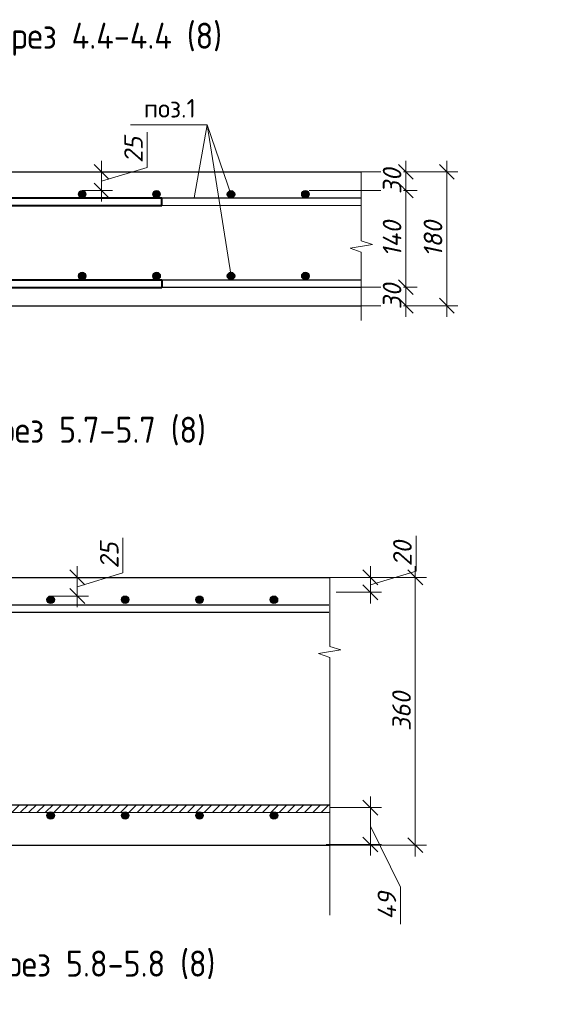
# Model space of a CAD drawing. Header units: millimetres. Extents: x 40580 to 2152466, y -328404 to 177125.
# Tile 229 of 252: x 666534 to 673825, y 147179 to 160415. Entities that reach past the tile are written whole.
import ezdxf

# ---------------------------------------------------------------- set-up
doc = ezdxf.new("R2010")
doc.units = ezdxf.units.MM
for name, color, linetype, lineweight in [('0.25___', 30, 'Continuous', 25), ('06 Текст 0.3', 131, 'Continuous', 25), ('RAZMER', 7, 'Continuous', 9), ('Арм_хомуты', 133, 'Continuous', 18), ('Арматура', 152, 'Continuous', 40), ('подоснова', 151, 'Continuous', 5), ('Размеры', 9, 'Continuous', 15), ('ТЕКСТ', 7, 'Continuous', 15)]:
    doc.layers.add(name, color=color, linetype=linetype, lineweight=lineweight)
doc.layers.add('801Арм Тонкие линии', color=72, linetype='Continuous')
doc.layers.add('911Сл Штриховка', color=50, linetype='Continuous')
doc.styles.add('GOST 2.304', font='isocpeur.ttf', dxfattribs={"width": 0.8})
doc.styles.add('ГОСТ', font='isocpeur.ttf')
doc.styles.add('ГОСТ 2.304', font='isocpeur.ttf')
doc.styles.add('Украинский', font='isocpeur.ttf', dxfattribs={"oblique": 12})
doc.dimstyles.new('10', dxfattribs={"dimscale": 0, "dimtxt": 250, "dimasz": 200, "dimexe": 150, "dimexo": 0, "dimgap": 60, "dimtad": 1, "dimdec": 0, "dimlfac": 0.1, "dimrnd": 1, "dimzin": 0, "dimdsep": 46, "dimtxsty": 'ГОСТ 2.304', "dimblk": 'OBLIQUE', "dimcen": 0.09, "dimdle": 150, "dimadec": 0, "dimazin": 0, "dimtfac": 1, "dimtdec": 0, "dimtmove": 1, "dimatfit": 2, "dimfxl": 1, "dimtzin": 0, "dimlwd": 0, "dimlwe": 0, "dimarcsym": 0})

# ---------------------------------------------------------------- blocks, each defined once
blk = doc.blocks.new('_OBLIQUE')
at = {"color": 0, "linetype": 'ByBlock'}
blk.add_line((-0.5, -0.5), (0.5, 0.5), dxfattribs=at)
blk = doc.blocks.new('*D6243')
at = {"layer": 'Defpoints', "color": 0, "lineweight": 25, "transparency": 16777216}
for p in [(671123, 158370), (672273, 158370), (671123, 156570)]:
    blk.add_point(p, dxfattribs=at)
at = {"layer": 'Размеры', "color": 0, "lineweight": 0, "transparency": 16777216}
for p, q in [((672273, 156420), (672273, 158520)), ((671123, 158370), (672423, 158370)), ((671123, 156570), (672423, 156570))]:
    blk.add_line(p, q, dxfattribs=at)
at = {"layer": 'Размеры', "color": 0, "lineweight": 0, "transparency": 16777216, "xscale": 200, "yscale": 200, "zscale": 200}
for p, rotation in [((672273, 158370), 90), ((672273, 156570), 270)]:
    blk.add_blockref('_OBLIQUE', p, dxfattribs=dict(at, rotation=rotation))
at = {"layer": 'Размеры', "color": 0, "transparency": 16777216, "insert": (672088, 157470), "char_height": 250, "attachment_point": 5, "rotation": 90, "style": 'Украинский', "bg_fill": 3, "box_fill_scale": 1.1, "bg_fill_color": 256, "bg_fill_true_color": 13158600, "bg_fill_transparency": 0}
blk.add_mtext('180', dxfattribs=at)
blk = doc.blocks.new('*D6244')
at = {"layer": 'Defpoints', "color": 0, "lineweight": 25, "transparency": 16777216}
for p in [(670423, 158120), (671613, 156820), (671723, 156820)]:
    blk.add_point(p, dxfattribs=at)
at = {"layer": 'Размеры', "color": 0, "lineweight": 0, "transparency": 16777216}
for p, q in [((671723, 158270), (671723, 156670)), ((670423, 158120), (671873, 158120)), ((671613, 156820), (671873, 156820))]:
    blk.add_line(p, q, dxfattribs=at)
at = {"layer": 'Размеры', "color": 0, "lineweight": 0, "transparency": 16777216, "xscale": 200, "yscale": 200, "zscale": 200}
for p, rotation in [((671723, 158120), 90), ((671723, 156820), 270)]:
    blk.add_blockref('_OBLIQUE', p, dxfattribs=dict(at, rotation=rotation))
at = {"layer": 'Размеры', "color": 0, "transparency": 16777216, "insert": (671538, 157470), "char_height": 250, "attachment_point": 5, "rotation": 90, "style": 'Украинский', "bg_fill": 3, "box_fill_scale": 1.1, "bg_fill_color": 256, "bg_fill_true_color": 13158600, "bg_fill_transparency": 0}
blk.add_mtext('140', dxfattribs=at)
blk = doc.blocks.new('*D6245')
at = {"layer": 'Defpoints', "color": 0, "lineweight": 25, "transparency": 16777216}
for p in [(671123, 158370), (671723, 158370), (670423, 158120)]:
    blk.add_point(p, dxfattribs=at)
at = {"layer": 'Размеры', "color": 0, "lineweight": 0, "transparency": 16777216}
for p, q in [((671723, 157970), (671723, 158520)), ((671123, 158370), (671873, 158370)), ((670423, 158120), (671873, 158120))]:
    blk.add_line(p, q, dxfattribs=at)
at = {"layer": 'Размеры', "color": 0, "transparency": 16777216, "insert": (671538, 158245), "char_height": 250, "attachment_point": 5, "rotation": 90, "style": 'Украинский', "bg_fill": 3, "box_fill_scale": 1.1, "bg_fill_color": 256, "bg_fill_true_color": 13158600, "bg_fill_transparency": 0}
blk.add_mtext('30', dxfattribs=at)
at = {"layer": 'Размеры', "color": 0, "lineweight": 0, "transparency": 16777216, "xscale": 200, "yscale": 200, "zscale": 200}
for p, rotation in [((671723, 158370), 90), ((671723, 158120), 270)]:
    blk.add_blockref('_OBLIQUE', p, dxfattribs=dict(at, rotation=rotation))
blk = doc.blocks.new('*D6246')
at = {"layer": 'Defpoints', "color": 0, "lineweight": 25, "transparency": 16777216}
for p in [(671123, 156820), (671123, 156570), (671723, 156570)]:
    blk.add_point(p, dxfattribs=at)
at = {"layer": 'Размеры', "color": 0, "lineweight": 0, "transparency": 16777216}
for p, q in [((671723, 156970), (671723, 156420)), ((671123, 156820), (671873, 156820)), ((671123, 156570), (671873, 156570))]:
    blk.add_line(p, q, dxfattribs=at)
at = {"layer": 'Размеры', "color": 0, "transparency": 16777216, "insert": (671538, 156695), "char_height": 250, "attachment_point": 5, "rotation": 90, "style": 'Украинский', "bg_fill": 3, "box_fill_scale": 1.1, "bg_fill_color": 256, "bg_fill_true_color": 13158600, "bg_fill_transparency": 0}
blk.add_mtext('30', dxfattribs=at)
at = {"layer": 'Размеры', "color": 0, "lineweight": 0, "transparency": 16777216, "xscale": 200, "yscale": 200, "zscale": 200}
for p, rotation in [((671723, 156820), 90), ((671723, 156570), 270)]:
    blk.add_blockref('_OBLIQUE', p, dxfattribs=dict(at, rotation=rotation))
blk = doc.blocks.new('*U335')
at = {"color": 0, "linetype": 'ByBlock', "lineweight": -2}
for p, q in [((-60.1, 25), (-60.1, 427.5)), ((-50.1, 427.5), (-60.1, 427.5)), ((-50.1, 25), (-50.1, 427.5)), ((50.1, 25), (50.1, 427.5)), ((50.1, 427.5), (60.1, 427.5)), ((60.1, 25), (60.1, 427.5)), ((-58.9, 15.9), (-60.1, 25)), ((-55.4, 7.5), (-58.9, 15.9)), ((-49.2, 18.5), (-50.1, 25)), ((-46.7, 12.5), (-49.2, 18.5)), ((46.7, 12.5), (49.2, 18.5)), ((49.2, 18.5), (50.1, 25)), ((55.4, 7.5), (58.9, 15.9)), ((58.9, 15.9), (60.1, 25)), ((-49.8, 0.3), (-55.4, 7.5)), ((-42.6, -5.3), (-49.8, 0.3)), ((-42.7, 7.3), (-46.7, 12.5)), ((-37.6, 3.3), (-42.7, 7.3)), ((-31.5, 0.9), (-37.6, 3.3)), ((-25.1, 0), (-31.5, 0.9)), ((-25.1, 0), (25.1, 0)), ((25.1, 0), (31.5, 0.9)), ((31.5, 0.9), (37.6, 3.3)), ((37.6, 3.3), (42.7, 7.3)), ((42.6, -5.3), (49.8, 0.3)), ((42.7, 7.3), (46.7, 12.5)), ((49.8, 0.3), (55.4, 7.5)), ((-34.1, -8.8), (-42.6, -5.3)), ((-25.1, -10), (-34.1, -8.8)), ((25.1, -10), (-25.1, -10)), ((25.1, -10), (34.1, -8.8)), ((34.1, -8.8), (42.6, -5.3))]:
    blk.add_line(p, q, dxfattribs=at)
at = {"style": 'GOST 2.304', "oblique": 15, "flags": 9}
for tag, p in [('ПОЗИЦИЯ', (815.9, -54.5)), ('ДИАМЕТР', (816.2, -58.8)), ('КЛАСС', (816.5, -63.3)), ('ДЛИНА', (816.9, -68.1)), ('МАССА', (817.2, -73.5))]:
    blk.add_attdef(tag, p, '', height=2.5, dxfattribs=at)
blk = doc.blocks.new('*D6248')
at = {"layer": 'Defpoints', "color": 0, "lineweight": 25, "transparency": 16777216}
for p in [(670700, 152918), (671850, 152918), (670700, 149318)]:
    blk.add_point(p, dxfattribs=at)
at = {"layer": 'Размеры', "color": 0, "lineweight": 0, "transparency": 16777216}
for p, q in [((671850, 149168), (671850, 153068)), ((670700, 152918), (672000, 152918)), ((670700, 149318), (672000, 149318))]:
    blk.add_line(p, q, dxfattribs=at)
at = {"layer": 'Размеры', "color": 0, "lineweight": 0, "transparency": 16777216, "xscale": 200, "yscale": 200, "zscale": 200}
for p, rotation in [((671850, 152918), 90), ((671850, 149318), 270)]:
    blk.add_blockref('_OBLIQUE', p, dxfattribs=dict(at, rotation=rotation))
at = {"layer": 'Размеры', "color": 0, "transparency": 16777216, "insert": (671665, 151118), "char_height": 250, "attachment_point": 5, "rotation": 90, "style": 'Украинский', "bg_fill": 3, "box_fill_scale": 1.1, "bg_fill_color": 256, "bg_fill_true_color": 13158600, "bg_fill_transparency": 0}
blk.add_mtext('360', dxfattribs=at)
blk = doc.blocks.new('*D6307')
at = {"layer": 'Defpoints', "color": 0, "lineweight": 25, "transparency": 16777216}
for p in [(670700, 149823), (671247, 149823), (670651, 149328)]:
    blk.add_point(p, dxfattribs=at)
at = {"layer": 'Размеры', "color": 0, "lineweight": 0, "transparency": 16777216}
for p, q in [((671247, 149178), (671247, 149973)), ((670700, 149823), (671397, 149823)), ((671247, 149576), (671653, 148754)), ((670651, 149328), (671397, 149328)), ((671653, 148754), (671653, 148256))]:
    blk.add_line(p, q, dxfattribs=at)
at = {"layer": 'Размеры', "color": 0, "lineweight": 0, "transparency": 16777216, "xscale": 200, "yscale": 200, "zscale": 200}
for p, rotation in [((671247, 149823), 90), ((671247, 149328), 270)]:
    blk.add_blockref('_OBLIQUE', p, dxfattribs=dict(at, rotation=rotation))
at = {"layer": 'Размеры', "color": 0, "transparency": 16777216, "insert": (671468, 148505), "char_height": 250, "attachment_point": 5, "rotation": 90, "style": 'Украинский', "bg_fill": 3, "box_fill_scale": 1.1, "bg_fill_color": 256, "bg_fill_true_color": 13158600, "bg_fill_transparency": 0}
blk.add_mtext('49', dxfattribs=at)
blk = doc.blocks.new('*D6308')
at = {"layer": 'Defpoints', "color": 0, "lineweight": 25, "transparency": 16777216}
for p in [(670700, 152918), (671247, 152918), (670785, 152718)]:
    blk.add_point(p, dxfattribs=at)
at = {"layer": 'Размеры', "color": 0, "lineweight": 0, "transparency": 16777216}
for p, q in [((671862, 153003), (671862, 153476)), ((671247, 152568), (671247, 153068)), ((670700, 152918), (671397, 152918)), ((671247, 152818), (671862, 153003)), ((670785, 152718), (671397, 152718))]:
    blk.add_line(p, q, dxfattribs=at)
at = {"layer": 'Размеры', "color": 0, "lineweight": 0, "transparency": 16777216, "xscale": 200, "yscale": 200, "zscale": 200}
for p, rotation in [((671247, 152918), 90), ((671247, 152718), 270)]:
    blk.add_blockref('_OBLIQUE', p, dxfattribs=dict(at, rotation=rotation))
at = {"layer": 'Размеры', "color": 0, "transparency": 16777216, "insert": (671677, 153239), "char_height": 250, "attachment_point": 5, "rotation": 90, "style": 'Украинский', "bg_fill": 3, "box_fill_scale": 1.1, "bg_fill_color": 256, "bg_fill_true_color": 13158600, "bg_fill_transparency": 0}
blk.add_mtext('20', dxfattribs=at)
blk = doc.blocks.new('*D6175')
at = {"layer": 'Defpoints', "color": 0, "lineweight": 25, "transparency": 16777216}
for p in [(666950, 152918), (667307, 152918), (666950, 152668)]:
    blk.add_point(p, dxfattribs=at)
at = {"layer": 'Размеры', "color": 0, "lineweight": 0, "transparency": 16777216}
for p, q in [((667922, 152978), (667922, 153451)), ((667307, 152518), (667307, 153068)), ((666950, 152918), (667457, 152918)), ((667307, 152793), (667922, 152978)), ((666950, 152668), (667457, 152668))]:
    blk.add_line(p, q, dxfattribs=at)
at = {"layer": 'Размеры', "color": 0, "lineweight": 0, "transparency": 16777216, "xscale": 200, "yscale": 200, "zscale": 200}
for p, rotation in [((667307, 152918), 90), ((667307, 152668), 270)]:
    blk.add_blockref('_OBLIQUE', p, dxfattribs=dict(at, rotation=rotation))
at = {"layer": 'Размеры', "color": 0, "transparency": 16777216, "insert": (667737, 153214), "char_height": 250, "attachment_point": 5, "rotation": 90, "style": 'Украинский', "bg_fill": 3, "box_fill_scale": 1.1, "bg_fill_color": 256, "bg_fill_true_color": 13158600, "bg_fill_transparency": 0}
blk.add_mtext('25', dxfattribs=at)
blk = doc.blocks.new('*D6372')
at = {"layer": 'Defpoints', "color": 0, "lineweight": 25, "transparency": 16777216}
for p in [(667373, 158370), (667633, 158370), (667373, 158120)]:
    blk.add_point(p, dxfattribs=at)
at = {"layer": 'Размеры', "color": 0, "lineweight": 0, "transparency": 16777216}
for p, q in [((668248, 158429), (668248, 158902)), ((667633, 157970), (667633, 158520)), ((667373, 158370), (667783, 158370)), ((667633, 158245), (668248, 158429)), ((667373, 158120), (667783, 158120))]:
    blk.add_line(p, q, dxfattribs=at)
at = {"layer": 'Размеры', "color": 0, "lineweight": 0, "transparency": 16777216, "xscale": 200, "yscale": 200, "zscale": 200}
for p, rotation in [((667633, 158370), 90), ((667633, 158120), 270)]:
    blk.add_blockref('_OBLIQUE', p, dxfattribs=dict(at, rotation=rotation))
at = {"layer": 'Размеры', "color": 0, "transparency": 16777216, "insert": (668063, 158666), "char_height": 250, "attachment_point": 5, "rotation": 90, "style": 'Украинский', "bg_fill": 3, "box_fill_scale": 1.1, "bg_fill_color": 256, "bg_fill_true_color": 13158600, "bg_fill_transparency": 0}
blk.add_mtext('25', dxfattribs=at)

msp = doc.modelspace()

# ---------------------------------------------------------------- hatches: boundary and pattern name
at = {"layer": '911Сл Штриховка', "true_color": 0x000000}
h = msp.add_hatch(color=18, dxfattribs=at)
edge = h.paths.add_edge_path()
edge.add_arc((667373.237, 158069.555), 50, 0, 360)
h = msp.add_hatch(color=18, dxfattribs=at)
edge = h.paths.add_edge_path()
edge.add_arc((668373.237, 158069.555), 50, 0, 360)
h = msp.add_hatch(color=18, dxfattribs=at)
edge = h.paths.add_edge_path()
edge.add_arc((669373.237, 158067.648), 50, 0, 360)
h = msp.add_hatch(color=18, dxfattribs=at)
edge = h.paths.add_edge_path()
edge.add_arc((670373.237, 158069.555), 50, 0, 360)
h = msp.add_hatch(color=18, dxfattribs=at)
edge = h.paths.add_edge_path()
edge.add_arc((667373.536, 156969.518), 50, 0, 360)
h = msp.add_hatch(color=18, dxfattribs=at)
edge = h.paths.add_edge_path()
edge.add_arc((668373.536, 156969.518), 50, 0, 360)
h = msp.add_hatch(color=18, dxfattribs=at)
edge = h.paths.add_edge_path()
edge.add_arc((669373.536, 156969.518), 50, 0, 360)
h = msp.add_hatch(color=18, dxfattribs=at)
edge = h.paths.add_edge_path()
edge.add_arc((666950.32, 152618.07), 50, 0, 360)
h = msp.add_hatch(color=18, dxfattribs=at)
edge = h.paths.add_edge_path()
edge.add_arc((667950.32, 152618.07), 50, 0, 360)
h = msp.add_hatch(color=18, dxfattribs=at)
edge = h.paths.add_edge_path()
edge.add_arc((668950.32, 152618.07), 50, 0, 360)
h = msp.add_hatch(color=18, dxfattribs=at)
edge = h.paths.add_edge_path()
edge.add_arc((669950.32, 152618.07), 50, 0, 360)
h = msp.add_hatch(color=18, dxfattribs=at)
edge = h.paths.add_edge_path()
edge.add_arc((666950.619, 149718.034), 50, 0, 360)
h = msp.add_hatch(color=18, dxfattribs=at)
edge = h.paths.add_edge_path()
edge.add_arc((667950.619, 149718.034), 50, 0, 360)
h = msp.add_hatch(color=18, dxfattribs=at)
edge = h.paths.add_edge_path()
edge.add_arc((668950.619, 149718.034), 50, 0, 360)
h = msp.add_hatch(color=18, dxfattribs=at)
edge = h.paths.add_edge_path()
edge.add_arc((669950.619, 149718.034), 50, 0, 360)
at = {"layer": 'Размеры', "true_color": 0x000000}
h = msp.add_hatch(dxfattribs=at)
h.set_pattern_fill('ANSI31', color=18, scale=25)
h.set_pattern_definition([(45, (-2328681.29, 66268.94), (-56.1266008, 56.1266008), [])])
h.paths.add_polyline_path([(663643.474, 149860.171), (663643.474, 149759.547), (670693.477, 149761.405), (670693.477, 149860.171)])

# ---------------------------------------------------------------- linework, layer by layer
at = {"layer": '0.25___', "color": 18, "linetype": 'Continuous', "lineweight": 25, "true_color": 0x000000}
for points in [[(663873.237, 158369.555), (671123.24, 158369.555)], [(663873.237, 156569.555), (671123.24, 156569.555)], [(663450.32, 152918.07), (670700.322, 152918.07)], [(663450.32, 149318.07), (670700.322, 149318.07)]]:
    msp.add_lwpolyline(points, dxfattribs=at)
at = {"layer": '06 Текст 0.3', "color": 18, "ltscale": 100, "true_color": 0x000000}
for points in [[(664073.237, 158019.555), (671123.24, 158019.555)], [(664073.237, 157918.877), (671123.24, 157920.788)], [(664073.215, 156917.793), (671123.218, 156919.732)], [(664073.215, 156819.555), (671123.218, 156819.555)], [(663643.474, 149860.171), (670693.477, 149860.171)], [(663643.474, 149759.494), (670693.477, 149761.405)]]:
    msp.add_lwpolyline(points, dxfattribs=at)
at = {"layer": '801Арм Тонкие линии', "color": 18, "true_color": 0x000000}
for centre in [(667373.237, 158069.555), (668373.237, 158069.555), (669373.237, 158067.648), (670373.237, 158069.555), (667373.536, 156969.518), (668373.536, 156969.518), (669373.536, 156969.518), (666950.32, 152618.07), (667950.32, 152618.07), (668950.32, 152618.07), (669950.32, 152618.07), (666950.619, 149718.034), (667950.619, 149718.034), (668950.619, 149718.034), (669950.619, 149718.034)]:
    msp.add_circle(centre, 50, dxfattribs=at)
at = {"layer": 'Арматура', "color": 18, "lineweight": 0, "true_color": 0x000000}
for p, q in [((669051.1, 159001.031), (668024.693, 159001.031)), ((668878.45, 158019.555), (669051.1, 159001.031)), ((669051.1, 159001.031), (669373.536, 156969.518)), ((669388.96, 158022.091), (669051.1, 159001.031)), ((669051.1, 159001.031), (669373.536, 156969.518))]:
    msp.add_line(p, q, dxfattribs=at)
at = {"layer": 'Размеры', "color": 18, "true_color": 0x000000}
for points in [[(671123.24, 156369.555), (671123.24, 157292.107), (670973.24, 157344.555), (671273.24, 157394.555), (671123.24, 157441.669), (671123.24, 158369.555)], [(670700.322, 148376.881), (670700.322, 151840.622), (670550.322, 151893.07), (670850.322, 151943.07), (670700.322, 151990.185), (670700.322, 152918.07)]]:
    msp.add_lwpolyline(points, dxfattribs=at)

# ---------------------------------------------------------------- block references
at = {"layer": 'Арм_хомуты', "color": 18, "lineweight": 40, "true_color": 0x000000, "xscale": 10, "yscale": 10, "zscale": 10, "rotation": 270}
msp.add_blockref('*U335', (664168.966, 157418.403), dxfattribs=at)

# ---------------------------------------------------------------- texts
at = {"layer": 'подоснова', "color": 18, "ltscale": 0.3, "true_color": 0x000000, "insert": (668550.404, 159432.975), "char_height": 250, "width": 3270.99844, "attachment_point": 5, "style": 'ГОСТ 2.304'}
msp.add_mtext(' \\Pпоз.1 ', dxfattribs=at)
at = {"layer": 'ТЕКСТ', "color": 18, "ltscale": 6, "true_color": 0x000000, "char_height": 350, "width": 9466.5846, "attachment_point": 2, "style": 'ГОСТ'}
for s, insert in [('{\\W0.9;Разрез 4.4-4.4 (8)}', (667501.334, 160374.81)), ('{\\W0.9;Разрез 5.7-5.7 (8)}', (667307.949, 155077.654)), ('{\\W0.9;Разрез 5.8-5.8 (8)}', (667417.87, 147901.429))]:
    msp.add_mtext(s, dxfattribs=dict(at, insert=insert))

# ---------------------------------------------------------------- next in the draw order: dimensions: what is measured, and where the dimension line sits
at = {"layer": 'Размеры', "color": 18, "true_color": 0x000000}
for base, p1, p2, picture, middle in [((667633.437, 158369.555), (667373.237, 158119.555), (667373.237, 158369.555), '*D6372', (668063.437, 158489.055)), ((672273.195, 158369.555), (671123.24, 156569.555), (671123.218, 158369.555), '*D6243', (672088.195, 157469.555)), ((671850.277, 152918.07), (670700.3, 149318.07), (670700.3, 152918.07), '*D6248', (671665.277, 151118.07))]:
    dim = msp.add_linear_dim(base=base, p1=p1, p2=p2, angle=90, dimstyle='10', override={"dimscale": 1, "dimtxsty": 'Украинский', "dimtfill": 1}, dxfattribs=at)
    dim.commit()
    dim.dimension.update_dxf_attribs({"geometry": picture, "text_midpoint": middle})

# ---------------------------------------------------------------- next in the draw order: linework, layer by layer
at = {"layer": 'RAZMER', "color": 18, "lineweight": 30, "true_color": 0x000000}
msp.add_lwpolyline([(663819.217, 152449.781), (670687.595, 152449.781)], dxfattribs=at)
msp.add_lwpolyline([(663819.217, 152449.781), (670687.595, 152449.781)], dxfattribs=at)

# ---------------------------------------------------------------- next in the draw order: dimensions: what is measured, and where the dimension line sits
at = {"layer": 'Размеры', "color": 18, "true_color": 0x000000}
dim = msp.add_linear_dim(base=(671723.195, 156819.555), p1=(670423.237, 158119.555), p2=(671613.449, 156819.555), angle=90, text='140', dimstyle='10', override={"dimscale": 1, "dimtxsty": 'Украинский', "dimtfill": 1}, dxfattribs=at)
dim.commit()
dim.dimension.update_dxf_attribs({"geometry": '*D6244', "text_midpoint": (671538.195, 157469.555)})
dim = msp.add_linear_dim(base=(671246.714, 152918.07), p1=(670784.625, 152718.07), p2=(670700.278, 152918.07), angle=90, dimstyle='10', override={"dimscale": 1, "dimtxsty": 'Украинский', "dimtfill": 1}, dxfattribs=at)
dim.commit()
dim.dimension.update_dxf_attribs({"geometry": '*D6308', "text_midpoint": (671676.714, 153062.57)})
dim = msp.add_linear_dim(base=(671246.714417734, 149823.070349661), p1=(670650.636311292, 149328.070349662), p2=(670700.322319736, 149823.070349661), angle=90, dimstyle='10', override={"dimscale": 1, "dimtxsty": 'Украинский', "dimtfill": 1}, dxfattribs=at)
dim.commit()
dim.dimension.update_dxf_attribs({"geometry": '*D6307', "text_midpoint": (671652.964417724, 148694.460587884), "dimtype": 160})

# ---------------------------------------------------------------- next in the draw order: hatches: boundary and pattern name
at = {"layer": '911Сл Штриховка', "true_color": 0x000000}
h = msp.add_hatch(color=18, dxfattribs=at)
edge = h.paths.add_edge_path()
edge.add_arc((670373.536, 156969.518), 50, 0, 360)

# ---------------------------------------------------------------- next in the draw order: linework, layer by layer
at = {"layer": '801Арм Тонкие линии', "color": 18, "true_color": 0x000000}
msp.add_circle((670373.536, 156969.518), 50, dxfattribs=at)
at = {"layer": 'RAZMER', "color": 18, "lineweight": 30, "true_color": 0x000000}
msp.add_lwpolyline([(663819.217, 152548.7), (670687.595, 152548.7)], dxfattribs=at)

# ---------------------------------------------------------------- next in the draw order: dimensions: what is measured, and where the dimension line sits
at = {"layer": 'Размеры', "color": 18, "true_color": 0x000000}
for base, p1, p2, picture, middle in [((671723.196, 158369.555), (670423.237, 158119.555), (671123.196, 158369.555), '*D6245', (671723.196, 158244.555)), ((671723.195, 156569.555), (671123.218, 156819.555), (671123.218, 156569.555), '*D6246', (671723.195, 156694.555))]:
    dim = msp.add_linear_dim(base=base, p1=p1, p2=p2, angle=90, text='30', dimstyle='10', override={"dimscale": 1, "dimtxsty": 'Украинский', "dimtfill": 1}, dxfattribs=at)
    dim.commit()
    dim.dimension.update_dxf_attribs({"geometry": picture, "text_midpoint": middle, "dimtype": 160})

# ---------------------------------------------------------------- next in the draw order: dimensions: what is measured, and where the dimension line sits
dim = msp.add_linear_dim(base=(667307.218, 152918.07), p1=(666950.32, 152668.07), p2=(666950.32, 152918.07), angle=90, dimstyle='10', override={"dimscale": 1, "dimtxsty": 'Украинский', "dimtfill": 1}, dxfattribs=at)
dim.commit()
dim.dimension.update_dxf_attribs({"geometry": '*D6175', "text_midpoint": (667737.218, 153037.57)})

# ---------------------------------------------------------------- next in the draw order: texts
at = {"color": 18, "true_color": 0x000000, "insert": (250111.057, 153773.154), "char_height": 200, "attachment_point": 1, "style": 'ГОСТ'}
msp.add_mtext_dynamic_manual_height_columns('\\pi9510.738;{\\H1.5152x;\\P\\pi1000;Общие указания\\P\\pi200;}1.^IРабочая документация разработана в соответствии с заданием на проектирование, требованиями действующих технических регламентов, стандартов, сводов правил и других документов, содержащих установленные требования.\\P2.^IРабочая документация выполнена в соответствии со следующими нормативными и техническими документами:\\P-^IСП 20.13330.2016 "Нагрузки и Воздействия";\\P-^IСП 63.13330.2012 "Бетонные и железобетонные конструкции. Основные положения";\\P-^IСП 22.13330.2016 "Основания зданий и сооружений";\\P-^IСП 45.13330.2012 "Земляные сооружения, основания и фундаменты".\\P3.   За относительную отметку 0,000 принята отметка чистого пола первого этажа.\\P4.^IПеречень видов работ, для которых необходимо составлять акты освидетельствования скрытых работ:\\P-^Iармирование конструкций;\\P-^Iосвидетельствование опалубки перед бетонированием;\\P-^Iвыполнение сварочных работ;\\P-^Iотбор контрольных проб бетона;\\P-^Iсоответствие законченных железобетонных конструкций проекту с отображением качества работ;\\P-^Iустройство монолитных конструкций, выполняемых в зимнее время;  \\P\\pi0;        -    устройство гидроизоляции;\\P\\pi200;-^Iуплотнение грунтов и обратную засыпку.\\PЗапрещается выполнение последующих работ при отсутствии актов освидетельствования предшествующих скрытых работ во всех случаях.\\P\\pi0;        5. Проект рассчитан на производство работ в период положительных температур. В случае выполнения работ при отрицательных температурах необходимо выполнять требования СНиП часть 3 по производству работ и ППР.\\P        6. При минимальной температуре воздуха до минус 15°С допускается:\\P\\pi200;-выдерживание бетона в конструкции методом термоса, при предварительном разогреве бетонной смеси;\\P -форсированный электроразогрев бетона в конструкции с повторным уплотнением.\\PПри минимальной температуре воздуха до минус 25°С допускается:\\P -обогрев бетона в греющей опалубке с помощью низкотемпературных электронагревателей;\\P -электродный сквозной прогрев бетона;\\P -электрообогрев с помощью греющего провода.\\P      7. В процессе бетонирования обеспечить соблюдение защитных слоев и мест положения рабочей арматуры согласно проекту. Величина защитного слоя продольной рабочей арматуры у боковых граней стен монолитных участков должны быть не менее 20мм и не менее диаметра продольной рабочей арматуры конструкции, величина защитного слоя поперечной арматуры - не менее 10 мм\\P      8. Крестовые соединения стержней продольной и поперечной арматуры, соединение стержней продольной арматуры по длине выполнить вязкой отожженой проволокой диаметром 2,0-3,0 мм', width=17710.69822, gutter_width=5800, heights=[13133.416], dxfattribs=at)

doc.saveas('drawing.dxf')
